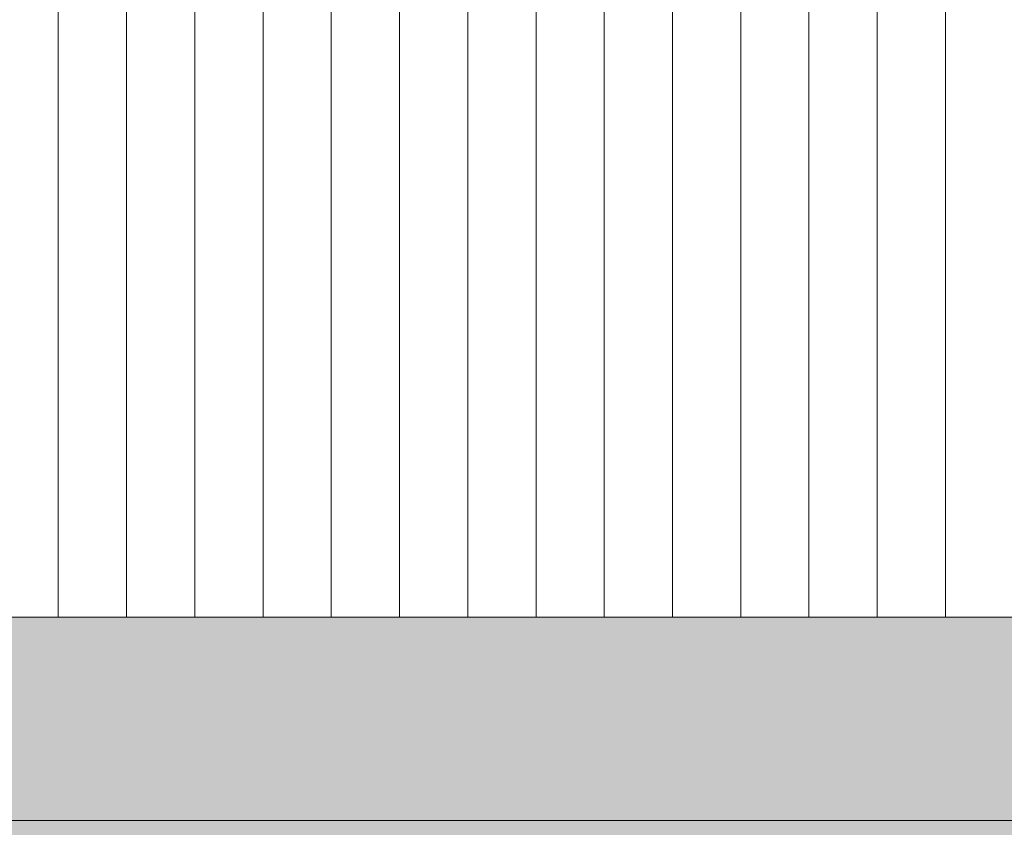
# Model space of a CAD drawing. Header units: millimetres. Extents: x 5980700 to 6194397, y -12939 to 2351883.
# Tile 100 of 124: x 6162967 to 6165852, y -7308 to -4943. Entities that reach past the tile are written whole.
import ezdxf

# ---------------------------------------------------------------- set-up
doc = ezdxf.new("R2010")
doc.units = ezdxf.units.MM
for name, color, linetype, lineweight in [('A-FLOR-PATT', 8, 'Continuous', 18), ('A-ROOF', 132, 'Continuous', 9), ('A-ROOF-OTLN', 132, 'Continuous', 9), ('A-ROOF-PATT', 132, 'Continuous', 9)]:
    doc.layers.add(name, color=color, linetype=linetype, lineweight=lineweight)

# ---------------------------------------------------------------- blocks, each defined once
blk = doc.blocks.new('BE-PMSa-MOD-ARQ-CONEXAODOFUTURO-EX-000-R_rvt-3-PLANTA DE CAIMENTO DE PISOS - COBERTURA')
at = {"layer": 'A-FLOR-PATT', "lineweight": 5}
h = blk.add_hatch(dxfattribs=at)
h.set_pattern_fill('FP_2', color=133, style=0, pattern_type=2)
h.set_pattern_definition([(0, (0, 0), (812.8, 203.2), [33.528, -576.072, 33.528, -576.072, -3251.2]), (0, (0, 0), (812.8, 203.2), [-1219.2, 33.528, -1185.672, 33.528, -576.072, -1422.4]), (0, (0, 0), (812.8, 203.2), [-3048, 33.528, -372.872, 33.528, -982.472]), (120, (304.8, 101.6), (-582.3763620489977, 602.3054481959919), [33.52799999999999, -576.0719999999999, 33.52799999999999, -576.0719999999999, -3251.199999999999]), (120, (304.8, 101.6), (-582.3763620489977, 602.3054481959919), [-1219.2, 33.52799999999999, -1185.672, 33.52799999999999, -576.0719999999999, -1422.4]), (120, (304.8, 101.6), (-582.3763620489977, 602.3054481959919), [-3048, 33.52799999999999, -372.8719999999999, 33.52799999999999, -982.4719999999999]), (240, (406.4, 508), (-230.4236379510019, -805.5054481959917), [33.528, -576.072, 33.528, -576.072, -3251.2]), (240, (406.4, 508), (-230.4236379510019, -805.5054481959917), [-1219.2, 33.528, -1185.672, 33.528, -576.072, -1422.4]), (240, (406.4, 508), (-230.4236379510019, -805.5054481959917), [-3048, 33.528, -372.872, 33.528, -982.472])])
h.paths.add_polyline_path([(-16336.11484510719, -8073.341005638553), (19288.88515489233, -8073.34100563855), (19288.88515489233, -7308.341005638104), (-15828.61484510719, -7308.341005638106), (-15828.61484510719, -7293.341005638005), (-16336.11484510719, -7293.341005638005), (-16336.11484510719, -7797.131934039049)])
h.paths.add_polyline_path([(19318.88515489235, -8073.34100563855), (19983.8851548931, -8073.34100563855), (19983.8851548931, -7293.341005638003), (19471.38515489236, -7293.341005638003), (19471.38515489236, -7308.341005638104), (19318.88515489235, -7308.341005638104), (19318.88515489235, -7927.110746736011)])
h.paths.add_polyline_path([(1820.846114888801, -7987.568050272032), (1802.526504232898, -7984.184919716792), (1790.02294813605, -7978.273714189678), (1777.513547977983, -7967.241960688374), (1769.488862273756, -7955.049965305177), (1765.183008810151, -7944.020644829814), (1763.734875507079, -7927.115120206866), (1765.68089379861, -7914.279384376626), (1772.640450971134, -7899.244883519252), (1783.672204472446, -7886.735483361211), (1795.186761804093, -7878.991401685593), (1807.145452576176, -7874.37177668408), (1823.799044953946, -7872.956810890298), (1839.514136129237, -7876.095497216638), (1851.669281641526, -7881.862386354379), (1864.178681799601, -7892.894139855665), (1871.626620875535, -7903.693745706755), (1876.509220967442, -7916.115455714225), (1877.957354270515, -7933.020980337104), (1876.011335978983, -7945.856716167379), (1869.051778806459, -7960.891217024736), (1858.020025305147, -7973.400617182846), (1846.5054679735, -7981.144698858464), (1833.787067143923, -7985.864341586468), (1822.322579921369, -7987.373669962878)])
h.paths.add_polyline_path([(2144.424170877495, -7987.568050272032), (2126.10456022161, -7984.184919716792), (2113.601004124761, -7978.273714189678), (2101.091603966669, -7967.241960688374), (2093.066918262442, -7955.049965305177), (2088.672813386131, -7943.35030879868), (2087.312931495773, -7927.115120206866), (2089.258949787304, -7914.27938437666), (2096.218506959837, -7899.244883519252), (2107.25026046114, -7886.735483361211), (2118.764817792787, -7878.991401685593), (2130.723508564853, -7874.371776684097), (2147.377100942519, -7872.956810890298), (2163.092192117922, -7876.095497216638), (2175.247337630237, -7881.862386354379), (2187.756737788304, -7892.894139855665), (2195.204676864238, -7903.693745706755), (2200.087276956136, -7916.115455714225), (2201.535410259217, -7933.020980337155), (2199.589391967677, -7945.856716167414), (2192.629834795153, -7960.891217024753), (2181.59808129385, -7973.400617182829), (2170.083523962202, -7981.144698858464), (2156.314994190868, -7986.002593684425), (2145.900635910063, -7987.373669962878)])
h.paths.add_polyline_path([(1817.585142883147, -7762.768207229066), (1806.478041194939, -7760.406161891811), (1799.086473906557, -7756.216965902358), (1793.292926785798, -7750.353004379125), (1789.803050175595, -7744.391751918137), (1788.016956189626, -7740.079739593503), (1787.238475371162, -7730.147344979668), (1789.335948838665, -7721.049866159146), (1793.525144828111, -7713.658298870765), (1799.2013500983, -7708.008822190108), (1803.694096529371, -7705.060921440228), (1812.626695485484, -7702.198520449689), (1819.086493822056, -7701.743385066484), (1829.306154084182, -7704.162063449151), (1836.08381185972, -7708.096969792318), (1841.733288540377, -7713.773175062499), (1845.367235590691, -7719.922183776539), (1847.153329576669, -7724.234196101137), (1848.19638226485, -7732.156967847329), (1845.834336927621, -7743.264069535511), (1841.645140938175, -7750.655636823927), (1835.968935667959, -7756.305113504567), (1831.476189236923, -7759.253014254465), (1825.507914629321, -7761.725154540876), (1819.086493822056, -7762.570550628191)])
h.paths.add_polyline_path([(2130.897566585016, -7722.172686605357), (2116.127330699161, -7719.207473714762), (2105.995329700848, -7713.828926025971), (2097.720550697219, -7706.03641573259), (2092.119482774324, -7697.134188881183), (2089.219881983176, -7689.950376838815), (2088.346745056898, -7674.804651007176), (2090.640014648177, -7664.560457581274), (2096.130087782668, -7654.159210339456), (2103.59222538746, -7646.137935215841), (2112.82482492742, -7640.283363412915), (2120.609459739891, -7637.30466280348), (2130.941511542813, -7635.95599330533), (2146.042730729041, -7639.070721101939), (2155.799803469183, -7644.293968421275), (2164.074582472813, -7652.086478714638), (2169.675650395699, -7660.988705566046), (2172.731024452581, -7669.355733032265), (2173.811149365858, -7680.562798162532), (2171.155118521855, -7693.562436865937), (2165.665045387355, -7703.963684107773), (2158.202907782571, -7711.98495923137), (2148.970308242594, -7717.839531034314), (2141.786496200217, -7720.739131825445), (2132.922319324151, -7721.906122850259)])
h.paths.add_polyline_path([(2130.941511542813, -7581.396087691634), (2119.834409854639, -7579.034042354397), (2112.442842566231, -7574.844846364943), (2106.649295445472, -7568.980884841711), (2103.493205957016, -7563.82546577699), (2100.836707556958, -7554.631607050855), (2100.549667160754, -7549.1183778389), (2102.946607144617, -7539.063837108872), (2106.881513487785, -7532.28617933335), (2112.557718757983, -7526.636702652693), (2117.050465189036, -7523.688801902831), (2126.353340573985, -7520.777653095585), (2130.941511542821, -7520.173608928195), (2142.662522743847, -7522.789943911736), (2149.440180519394, -7526.724850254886), (2155.233727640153, -7532.588811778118), (2158.38981712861, -7537.744230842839), (2160.509698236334, -7542.862076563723), (2161.552750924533, -7550.78484830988), (2159.190705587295, -7561.891949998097), (2155.00150959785, -7569.283517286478), (2149.32530432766, -7574.932993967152), (2142.448891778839, -7578.868241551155), (2134.65309338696, -7580.907448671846)])
h.paths.add_polyline_path([(-5157.228016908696, 3759.158994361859), (-5058.614845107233, 3759.158994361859), (-5058.614845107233, 4471.658994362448), (-16341.11484510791, 4471.658994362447), (-16341.11484510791, 3759.158994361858), (-15828.61484510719, 3759.158994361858), (-15828.61484510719, 3774.158994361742), (-5453.614845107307, 3774.158994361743), (-5453.614845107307, 3759.158994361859), (-5248.647304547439, 3759.158994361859)])
h.paths.add_polyline_path([(4101.385126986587, 3759.15899436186), (4481.289110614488, 3759.15899436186), (4481.289110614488, 3774.158994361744), (19471.38515489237, 3774.158994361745), (19471.38515489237, 3759.158994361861), (19983.88515489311, 3759.158994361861), (19983.88515489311, 4471.658994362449), (4101.385126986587, 4471.658994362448), (4101.385126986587, 4204.63844218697)])
at = {"layer": 'A-ROOF-OTLN', "lineweight": 5}
h = blk.add_hatch(color=9, dxfattribs=at)
h.paths.add_polyline_path([(3253.346445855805, -7288.341005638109), (19288.88515489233, -7288.341005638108), (19288.88515489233, -6693.341005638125), (-15706.11484510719, -6693.341005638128), (-15706.11484510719, -7288.341005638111), (3070.507870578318, -7288.341005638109)])
h.paths.add_polyline_path([(-15761.86538300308, -7288.341005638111), (-15736.11484510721, -7288.341005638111), (-15736.11484510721, -6693.341005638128), (-15828.61484510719, -6693.341005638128), (-15828.61484510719, -7288.341005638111)])
h.paths.add_polyline_path([(19343.14107027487, -7288.341005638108), (19471.38515489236, -7288.341005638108), (19471.38515489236, -6693.341005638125), (19318.88515489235, -6693.341005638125), (19318.88515489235, -7288.341005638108)])
h = blk.add_hatch(color=9, dxfattribs=at)
h.paths.add_polyline_path([(19343.14107027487, -7308.341005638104), (19471.38515489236, -7308.341005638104), (19471.38515489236, -7288.341005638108), (19318.88515489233, -7288.341005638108), (19318.88515489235, -7308.341005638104)])
h.paths.add_polyline_path([(-15828.61484510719, -7308.341005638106), (19288.88515489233, -7308.341005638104), (19288.88515489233, -7288.341005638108), (-15828.61484510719, -7288.341005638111), (-15828.61484510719, -7293.341005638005)])
at = {"layer": 'A-ROOF-PATT', "lineweight": 5}
h = blk.add_hatch(dxfattribs=at)
h.set_pattern_fill('FP_275', color=71, style=0, pattern_type=2)
h.set_pattern_definition([(90, (480, -125.731), (-200, 1.224646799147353e-14), [])])
h.paths.add_polyline_path([(-15588.61484510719, -6693.341005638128), (19231.38515489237, -6693.341005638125), (19231.38515489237, -2067.409664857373), (-15588.61484510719, -2067.409664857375), (-15588.61484510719, -6533.787683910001)])
h.paths.add_polyline_path([(-43.76816737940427, -3677.228804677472), (-62.08777803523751, -3673.84567412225), (-74.59133413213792, -3667.934468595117), (-87.10073429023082, -3656.902715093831), (-95.08687354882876, -3644.803779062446), (-99.51952487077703, -3633.011063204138), (-100.8794067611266, -3616.775874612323), (-98.93338846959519, -3603.940138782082), (-91.97383129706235, -3588.905637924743), (-80.94207779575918, -3576.39623776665), (-69.42752046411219, -3568.65215609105), (-55.28662797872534, -3563.745238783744), (-40.81523731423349, -3562.617565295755), (-25.44855672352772, -3565.611935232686), (-12.94500062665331, -3571.523140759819), (-0.4356004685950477, -3582.554894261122), (7.550538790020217, -3594.653830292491), (11.89493869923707, -3605.776210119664), (13.34307200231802, -3622.68173474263), (11.39705371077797, -3635.517470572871), (3.494169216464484, -3651.781339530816), (-6.594256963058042, -3663.061371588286), (-18.10881429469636, -3670.805453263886), (-30.82721512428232, -3675.525095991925), (-42.29170234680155, -3677.034424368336)])
h.paths.add_polyline_path([(3946.065046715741, -3677.228536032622), (3927.74543605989, -3673.845405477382), (3915.241879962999, -3667.934199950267), (3902.732479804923, -3656.902446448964), (3894.746340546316, -3644.803510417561), (3890.401940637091, -3633.681130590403), (3888.953807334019, -3616.775605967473), (3890.89982562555, -3603.939870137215), (3897.859382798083, -3588.905369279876), (3908.891136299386, -3576.395969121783), (3920.405693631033, -3568.651887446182), (3933.124094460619, -3563.932244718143), (3949.01797678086, -3562.617296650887), (3964.3846573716, -3565.611666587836), (3976.888213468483, -3571.522872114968), (3989.397613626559, -3582.554625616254), (3997.383752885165, -3594.653561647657), (4001.728152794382, -3605.775941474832), (4003.176286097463, -3622.681466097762), (4001.230267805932, -3635.517201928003), (3993.327177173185, -3651.781339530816), (3983.238957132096, -3663.061102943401), (3971.724399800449, -3670.805184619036), (3959.005998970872, -3675.524827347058), (3947.541511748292, -3677.034155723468)])
at = {"layer": 'A-ROOF', "color": 90, "lineweight": 5}
blk.add_line((-15588.61484510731, -6693.34100563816), (19231.38515489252, -6693.341005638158), dxfattribs=at)
at = {"layer": 'A-ROOF-OTLN', "color": 90, "lineweight": 5}
blk.add_line((19288.88515489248, -7288.341005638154), (-15828.61484510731, -7288.341005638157), dxfattribs=at)

msp = doc.modelspace()

# ---------------------------------------------------------------- block references
at = {"color": 50, "lineweight": 5}
msp.add_blockref('BE-PMSa-MOD-ARQ-CONEXAODOFUTURO-EX-000-R_rvt-3-PLANTA DE CAIMENTO DE PISOS - COBERTURA', (6167374.665174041, 0), dxfattribs=at)

doc.saveas('drawing.dxf')
